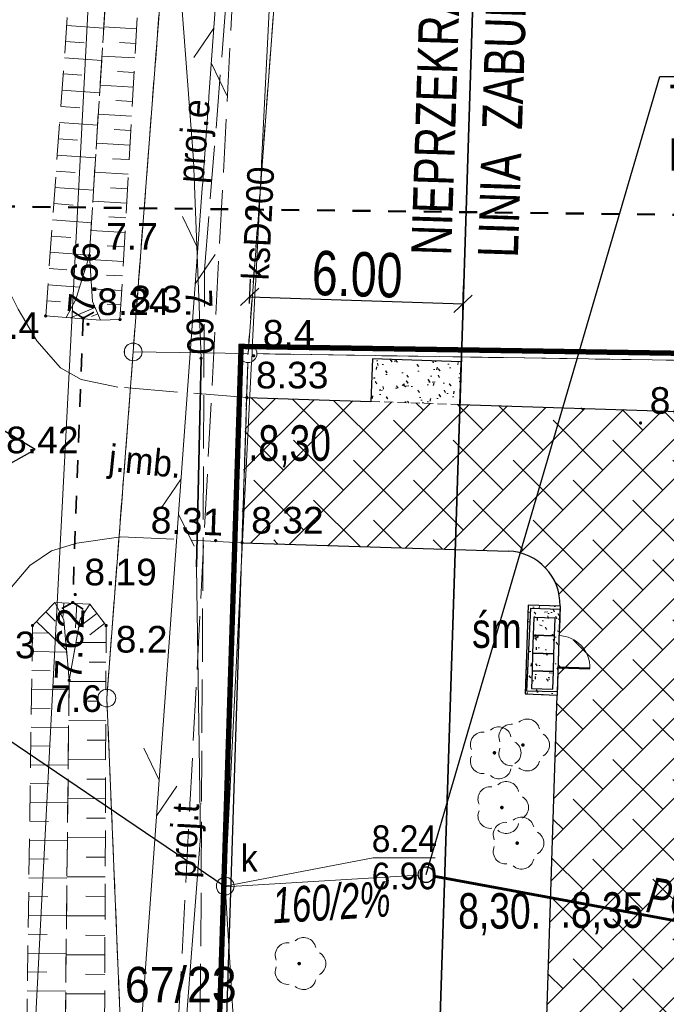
# Model space of a CAD drawing. Extents: x 5477991 to 5478238, y 5952118 to 5952269.
# Tile 7 of 10: x 5478130 to 5478148, y 5952208 to 5952235. Entities that reach past the tile are written whole.
import ezdxf
from ezdxf.enums import TextEntityAlignment as Align

# ---------------------------------------------------------------- set-up
doc = ezdxf.new("R2010")
doc.units = 0
doc.header["$LTSCALE"] = 0.5
doc.header["$PDMODE"] = 33
doc.header["$PDSIZE"] = 0.3
for name, pattern in [('1 1', [2, 1, -1]), ('2 1', [3, 2, -1]), ('3 1', [4, 3, -1]), ('EGKK', [4, 3, -1]), ('EGUG', [2, 1, -1]), ('HIDDEN', [0.375, 0.25, -0.125])]:
    doc.linetypes.add(name, pattern=pattern)
doc.layers.get('0').update_dxf_attribs({"color": 251})
doc.layers.get('Defpoints').update_dxf_attribs({"color": 251})
for name, color, linetype, lineweight in [('--- 02 KS', 32, 'Continuous', 60), ('--- 02 KS OPIS', 14, 'Continuous', 25), ('--- 02 KS OZNACZENIA', 34, 'Continuous', 25), ('--- 02 KS STUDNIA', 14, 'Continuous', 30), ('---02 KS-PRZYŁĄCZE', 24, 'Continuous', 0), ('--budynek', 7, 'Continuous', 20), ('--linia  zabudowy', 251, 'Continuous', 35), ('--naw.utw.proj', 251, 'Continuous', 0), ('--zagos.terenu', 7, 'Continuous', 30), ('EGDE', 7, 'Continuous', 20), ('EGDE_O', 7, 'Continuous', 20), ('EGKK', 251, 'Continuous', 20), ('EGPG', 251, 'Continuous', 20), ('EGPG_O', 251, 'Continuous', 20), ('EGUG', 251, 'Continuous', 20), ('OTK', 251, 'Continuous', 20), ('OTK_O', 251, 'Continuous', 20), ('OTR', 251, 'Continuous', 20), ('OTRN', 251, 'Continuous', 20), ('OTRN_O', 251, 'Continuous', 18), ('OTRS', 251, 'Continuous', 20), ('OTRS_O', 251, 'Continuous', 18), ('OTZ', 7, 'Continuous', 20), ('SUE', 251, 'Continuous', 20), ('SUE_O', 251, 'Continuous', 20), ('SUK', 251, 'Continuous', 20), ('SUK_O', 251, 'Continuous', 20), ('SUL', 251, 'Continuous', 20), ('SUPS', 251, 'Continuous', 20), ('SUPS_O', 251, 'Continuous', 0), ('SUT', 251, 'Continuous', 20), ('SUT_O', 251, 'Continuous', 20)]:
    doc.layers.add(name, color=color, linetype=linetype, lineweight=lineweight)
for name, color, linetype in [('--granica', 2, 'Continuous'), ('--rzędne terenu', 7, 'Continuous'), ('--utw.ażur', 251, 'Continuous'), ('Strzałka', 251, 'Continuous')]:
    doc.layers.add(name, color=color, linetype=linetype)
doc.styles.add('1-500', font='arial.ttf', dxfattribs={"width": 0.75, "height": 1.25})
doc.styles.add('BDOT', font='Arial.ttf', dxfattribs={"width": 0.9})
doc.styles.add('EGBP', font='arial.ttf')
doc.styles.add('EGiB', font='Arial.ttf', dxfattribs={"width": 0.9})
doc.styles.add('GENERATED_STYLE_5', font='ariali.ttf')
doc.styles.add('GESUT', font='Arial.ttf', dxfattribs={"width": 0.9})
doc.styles.add('PZ', font='romand.shx', dxfattribs={"width": 0.7})
doc.styles.add('STYL-1', font='arial.ttf', dxfattribs={"width": 0.75})
doc.linetypes.add('LINIA ZAB2', pattern='A,0.4,[135,RODZLIN.shx,S=0.015,R=0,X=-0.1,Y=0],0.4', length=0.8)
doc.linetypes.add('OGRODZENIE1', pattern='A,0.4,-0.06,[143,RODZLIN.shx,S=0.012,R=0,X=0,Y=0],-0.06,0.4', length=0.92)
doc.linetypes.add('SUTP', pattern='A,7.5,[50,msgB.shx,S=1,R=0,X=0,Y=0],15,[50,msgB.shx,S=1,R=180,X=0,Y=0],7.5', length=30)
doc.dimstyles.new('1-500', dxfattribs={"dimtxt": 1.25, "dimasz": 0.5, "dimexe": 0.5, "dimexo": 1, "dimgap": 0.09, "dimtad": 1, "dimzin": 0, "dimdsep": 46, "dimtxsty": '1-500', "dimblk": 'OBLIQUE', "dimcen": 0.09, "dimclrt": 256, "dimadec": 0, "dimazin": 0, "dimtfac": 1, "dimtdec": 4, "dimtix": 1, "dimtofl": 0, "dimtmove": 2, "dimatfit": 3, "dimldrblk": 'OBLIQUE', "dimfxl": 0.5, "dimfxlon": 1, "dimtvp": 0.9, "dimtolj": 1, "dimtzin": 0, "dimarcsym": 0})
doc.dimstyles.new('PZ', dxfattribs={"dimscale": 0.5, "dimtxt": 2.2, "dimasz": 0, "dimexe": 0, "dimexo": 0, "dimgap": 0.5, "dimtad": 1, "dimdec": 1, "dimlfac": 0.1, "dimzin": 0, "dimdsep": 46, "dimtxsty": 'PZ', "dimcen": 0.09, "dimse1": 1, "dimse2": 1, "dimsd1": 1, "dimsd2": 1, "dimclrd": 8, "dimclre": 8, "dimclrt": 256, "dimadec": 0, "dimazin": 0, "dimtfac": 1, "dimtdec": 1, "dimtofl": 0, "dimtmove": 1, "dimatfit": 3, "dimfxl": 1, "dimtolj": 1, "dimtzin": 0, "dimarcsym": 0})

# ---------------------------------------------------------------- blocks, each defined once
blk = doc.blocks.new('OTZL')
at = {"layer": 'OTZ', "color": 0, "lineweight": 18, "const_width": 0.1}
blk.add_lwpolyline([(-0.05, 0, 1), (0.05, 0, 1)], format="xyb", close=True, dxfattribs=at)
at = {"layer": 'OTZ', "color": 0, "lineweight": 18}
for centre, start, end in [((-0.647, 0.47), 84, 204), ((0.247, 0.761), 12, 132), ((0.8, 0), 300, 60), ((-0.647, -0.47), 156, 276), ((0.247, -0.761), 228, 348)]:
    blk.add_arc(centre, 0.7, start, end, dxfattribs=at)
blk = doc.blocks.new('OTRN')
at = {"layer": 'OTRN', "color": 0, "const_width": 0.09}
blk.add_lwpolyline([(-0.045, 0, 1), (0.045, 0, 1)], format="xyb", close=True, dxfattribs=at)
at = {"layer": 'OTRN_O', "color": 0, "style": 'BDOT'}
blk.add_attdef('RZEDNA', (0.514, 0.515), '', height=1.5, dxfattribs=at)
blk = doc.blocks.new('OTRS')
at = {"layer": 'OTRS', "color": 0, "lineweight": -3, "const_width": 0.09}
blk.add_lwpolyline([(-0.045, 0, 1), (0.045, 0, 1)], format="xyb", close=True, dxfattribs=at)
at = {"layer": 'OTRS_O', "color": 0, "style": 'BDOT'}
blk.add_attdef('RZEDNA', (0.514, 0.515), '', height=1.5, dxfattribs=at)
blk = doc.blocks.new('SUKS')
at = {"layer": 'SUK', "color": 0, "lineweight": 18}
blk.add_circle((0, 0), 0.5, dxfattribs=at)
blk = doc.blocks.new('SUPS_A')
at = {"layer": 'SUPS', "color": 0, "const_width": 0.09, "flags": 128}
blk.add_lwpolyline([(-0.045, 0, 1), (0.045, 0, 1)], format="xyb", close=True, dxfattribs=at)
at = {"layer": 'SUPS_O', "color": 0, "style": 'GESUT', "width": 0.9}
blk.add_attdef('RZG', text='', height=1.5, dxfattribs=at).set_placement((3.31, -1.44), align=Align.CENTER)
blk.add_attdef('RZD', text='', height=1.5, dxfattribs=at).set_placement((3.31, -2.04), align=Align.TOP_CENTER)
blk = doc.blocks.new('SUPS_B')
at = {"layer": 'SUPS', "color": 0, "const_width": 0.09, "flags": 128}
blk.add_lwpolyline([(-0.045, 0, 1), (0.045, 0, 1)], format="xyb", close=True, dxfattribs=at)
at = {"layer": 'SUPS_O', "color": 0, "style": 'GESUT', "width": 0.9}
blk.add_attdef('RZEDNA', (1.597, -0.736), '', height=1.5, dxfattribs=at)
blk = doc.blocks.new('EGPG_a')
at = {"layer": 'EGPG_O', "color": 0, "style": 'EGBP'}
blk.add_attdef('NRP', (0.976, 0.519), '', height=1.5, dxfattribs=at)
at = {"color": 0}
blk.add_wipeout([(0.48, 0), (0.457, 0.148), (0.388, 0.282), (0.282, 0.388), (0.148, 0.457), (0, 0.48), (-0.148, 0.457), (-0.282, 0.388), (-0.388, 0.282), (-0.457, 0.148), (-0.48, 0), (-0.457, -0.148), (-0.388, -0.282), (-0.282, -0.388), (-0.148, -0.457), (0, -0.48), (0.148, -0.457), (0.282, -0.388), (0.388, -0.282), (0.457, -0.148)], dxfattribs=at).dxf.layer = 'EGPG'
at = {"layer": 'EGPG', "color": 0, "lineweight": 18}
blk.add_circle((0, 0, 1), 0.5, dxfattribs=at)
blk = doc.blocks.new('OTKZ')
at = {"layer": 'OTK', "color": 0, "linetype": 'Continuous', "lineweight": 35}
for q in [(-0.6, -0.36), (0.6, -0.36)]:
    blk.add_line((0, 0), q, dxfattribs=at)
blk = doc.blocks.new('SUTP')
at = {"layer": 'SUT', "color": 0, "lineweight": 18}
for p, q in [((-1, 0.268), (0, 2)), ((1, -1.732), (0, 0))]:
    blk.add_line(p, q, dxfattribs=at)
blk = doc.blocks.new('_Oblique')
at = {"color": 0, "linetype": 'ByBlock', "lineweight": -2}
blk.add_line((-0.5, -0.5), (0.5, 0.5), dxfattribs=at)
blk = doc.blocks.new('*D288')
at = {"layer": '--linia  zabudowy', "color": 0, "linetype": 'Continuous', "lineweight": -2, "ltscale": 10}
for p, q in [((5478136.005, 5952227.331), (5478136.027, 5952228.017)), ((5478142.002, 5952227.138), (5478142.024, 5952227.824)), ((5478136.011, 5952227.517), (5478142.008, 5952227.324))]:
    blk.add_line(p, q, dxfattribs=at)
at = {"layer": 'Defpoints', "color": 0}
for p in [(5478142.008, 5952227.324), (5478135.973, 5952226.331), (5478141.97, 5952226.139)]:
    blk.add_point(p, dxfattribs=at)
at = {"layer": '--linia  zabudowy', "color": 0, "lineweight": -2, "xscale": 0.5, "yscale": 0.5, "zscale": 0.5}
for p, rotation in [((5478136.011, 5952227.517), 178.160296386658), ((5478142.008, 5952227.324), 358.160296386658)]:
    blk.add_blockref('_Oblique', p, dxfattribs=dict(at, rotation=rotation))
at = {"layer": '--linia  zabudowy', "lineweight": 0, "insert": (5478139.033, 5952228.148), "char_height": 1.25, "attachment_point": 5, "rotation": 358.1603, "style": '1-500'}
blk.add_mtext('\\A1;6.00', dxfattribs=at)
blk = doc.blocks.new('furtka')
at = {"linetype": 'Continuous', "lineweight": 50, "flags": 128}
blk.add_lwpolyline([(0, 0), (0, 1.005)], dxfattribs=at)
at = {"linetype": 'Continuous'}
blk.add_arc((0, 0), 1.005, 0, 90, dxfattribs=at)

msp = doc.modelspace()

# ---------------------------------------------------------------- hatches: boundary and pattern name
at = {"layer": '--naw.utw.proj', "linetype": 'HIDDEN'}
h = msp.add_hatch(dxfattribs=at)
h.set_pattern_fill('02-Tynk zaprawa', color=256, scale=0.75)
h.set_pattern_definition([(10, (2711028.111, 2969837.9876), (-0.0214054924, 2.2809355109), [0, -0.75]), (12, (2711028.336, 2969837.6126), (-0.2477180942, 2.2476122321), [0, -0.75]), (-3, (2711027.811, 2969837.4626), (0.4922419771, 2.2272904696), [0, -1.125]), (-82, (2711027.886, 2969837.575), (3.1169359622, -0.6222621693), [0, -0.375]), (23, (2711027.811, 2969837.5), (0.5016122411, 2.657232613), [0, -0.6]), (58, (2711027.661, 2969837.3126), (2.8222854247, -0.4369839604), [0, -0.45]), (79, (2711027.661, 2969837.7626), (-2.771084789, 1.0734705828), [0, -0.675]), (40, (2711028.111, 2969837.9876), (-2.12318687, 3.1137120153), [0, -0.75]), (92, (2711028.336, 2969837.6126), (-3.0060248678, 0.120164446), [0, -0.75]), (-43, (2711027.811, 2969837.4626), (3.8547490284, 3.5838575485), [0, -1.125]), (-12, (2711027.886, 2969837.575), (1.4948562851, 1.9825248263), [0, -0.375]), (63, (2711027.811, 2969837.5), (-1.2569534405, 2.3239391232), [0, -0.675]), (6, (2711027.66104, 2969837.31258), (1.161955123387, -0.292645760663), [0, -0.45]), (138, (2711027.661, 2969837.7626), (-2.8492060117, -2.3797636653), [0, -3.225]), (82, (2711028.111, 2969837.9876), (-2.1759132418, 0.684490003), [0.075, -0.75]), (-12, (2711028.336, 2969837.6126), (0.6878845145, 2.1540519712), [0.075, -0.75]), (37, (2711027.811, 2969837.4626), (-1.0545954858, 2.0226105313), [0.075, -1.125]), (-102, (2711027.886, 2969837.575), (2.7161355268, -1.6507900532), [0.075, -0.375]), (103, (2711027.811, 2969837.5), (-2.5297592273, 0.9554152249), [0.075, -0.6]), (-19, (2711027.661, 2969837.3126), (0.2090919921, -2.8482504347), [0.075, -0.45]), (9, (2711027.661, 2969837.7626), (0.0609655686, 2.9711164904), [0.075, -0.675]), (-92, (2711028.111, 2969837.9876), (3.73462829, -0.5056446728), [0.075, -0.75]), (-62, (2711028.336, 2969837.6126), (2.7544738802, 1.20975148), [0.075, -0.75]), (143, (2711027.811, 2969837.4626), (-3.459017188, -3.967155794), [0.075, -1.125]), (112, (2711027.886, 2969837.575), (-2.4795005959, 0.1306782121), [0.075, -0.375]), (-53, (2711027.811, 2969837.5), (2.6397547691, 0.1109944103), [0.075, -0.675]), (126, (2711027.66104, 2969837.31258), (-0.32753889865, 1.152605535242), [0.075, -0.45]), (38, (2711027.661, 2969837.7626), (-1.8488502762, 3.219161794), [0.075, -3.225]), (82, (2711028.1185, 2969837.9876), (-2.1759132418, 0.684490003), [0.075, -0.75]), (-12, (2711028.3435, 2969837.6126), (0.6878845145, 2.1540519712), [0.075, -0.75]), (37, (2711027.8185, 2969837.4626), (-1.0545954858, 2.0226105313), [0.075, -1.125]), (-102, (2711027.8935, 2969837.575), (2.7161355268, -1.6507900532), [0.075, -0.375]), (103, (2711027.8185, 2969837.5), (-2.5297592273, 0.9554152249), [0.075, -0.6]), (-19, (2711027.6535, 2969837.3126), (0.2090919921, -2.8482504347), [0.075, -0.45]), (9, (2711027.6535, 2969837.7626), (0.0609655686, 2.9711164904), [0.075, -0.675]), (-92, (2711028.1185, 2969837.9876), (3.73462829, -0.5056446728), [0.075, -0.75]), (-62, (2711028.3435, 2969837.6126), (2.7544738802, 1.20975148), [0.075, -0.75]), (143, (2711027.8185, 2969837.4626), (-3.459017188, -3.967155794), [0.075, -1.125]), (112, (2711027.8935, 2969837.575), (-2.4795005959, 0.1306782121), [0.075, -0.375]), (-53, (2711027.8185, 2969837.5), (2.6397547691, 0.1109944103), [0.075, -0.675]), (126, (2711027.65354, 2969837.31258), (-0.32753889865, 1.152605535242), [0.075, -0.45]), (38, (2711027.6535, 2969837.7626), (-1.8488502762, 3.219161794), [0.075, -3.225])])
h.paths.add_polyline_path([(5478139.418, 5952224.572), (5478139.457, 5952225.771), (5478141.956, 5952225.691), (5478141.917, 5952224.491)])
h = msp.add_hatch(dxfattribs=at)
h.set_pattern_fill('02-Tynk zaprawa', color=256, scale=0.75)
h.set_pattern_definition([(10, (2711033.6082, 2969837.811), (-0.0214054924, 2.2809355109), [0, -0.75]), (12, (2711033.8332, 2969837.436), (-0.2477180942, 2.2476122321), [0, -0.75]), (-3, (2711033.3082, 2969837.286), (0.4922419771, 2.2272904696), [0, -1.125]), (-82, (2711033.3832, 2969837.3985), (3.1169359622, -0.6222621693), [0, -0.375]), (23, (2711033.3082, 2969837.3235), (0.5016122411, 2.657232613), [0, -0.6]), (58, (2711033.1582, 2969837.136), (2.8222854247, -0.4369839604), [0, -0.45]), (79, (2711033.1582, 2969837.586), (-2.771084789, 1.0734705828), [0, -0.675]), (40, (2711033.6082, 2969837.811), (-2.12318687, 3.1137120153), [0, -0.75]), (92, (2711033.8332, 2969837.436), (-3.0060248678, 0.120164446), [0, -0.75]), (-43, (2711033.308, 2969837.286), (3.8547490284, 3.5838575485), [0, -1.125]), (-12, (2711033.3832, 2969837.3985), (1.4948562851, 1.9825248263), [0, -0.375]), (63, (2711033.3082, 2969837.3235), (-1.2569534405, 2.3239391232), [0, -0.675]), (6, (2711033.1582, 2969837.136), (1.161955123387, -0.292645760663), [0, -0.45]), (138, (2711033.1582, 2969837.586), (-2.8492060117, -2.3797636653), [0, -3.225]), (82, (2711033.6082, 2969837.811), (-2.1759132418, 0.684490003), [0.075, -0.75]), (-12, (2711033.8332, 2969837.436), (0.6878845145, 2.1540519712), [0.075, -0.75]), (37, (2711033.3082, 2969837.286), (-1.0545954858, 2.0226105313), [0.075, -1.125]), (-102, (2711033.3832, 2969837.3985), (2.7161355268, -1.6507900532), [0.075, -0.375]), (103, (2711033.3082, 2969837.3235), (-2.5297592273, 0.9554152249), [0.075, -0.6]), (-19, (2711033.1582, 2969837.136), (0.2090919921, -2.8482504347), [0.075, -0.45]), (9, (2711033.1582, 2969837.586), (0.0609655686, 2.9711164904), [0.075, -0.675]), (-92, (2711033.6082, 2969837.811), (3.73462829, -0.5056446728), [0.075, -0.75]), (-62, (2711033.8332, 2969837.436), (2.7544738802, 1.20975148), [0.075, -0.75]), (143, (2711033.308, 2969837.286), (-3.459017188, -3.967155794), [0.075, -1.125]), (112, (2711033.3832, 2969837.3985), (-2.4795005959, 0.1306782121), [0.075, -0.375]), (-53, (2711033.3082, 2969837.3235), (2.6397547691, 0.1109944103), [0.075, -0.675]), (126, (2711033.1582, 2969837.136), (-0.32753889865, 1.152605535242), [0.075, -0.45]), (38, (2711033.1582, 2969837.586), (-1.8488502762, 3.219161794), [0.075, -3.225]), (82, (2711033.6157, 2969837.811), (-2.1759132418, 0.684490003), [0.075, -0.75]), (-12, (2711033.8407, 2969837.436), (0.6878845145, 2.1540519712), [0.075, -0.75]), (37, (2711033.3157, 2969837.286), (-1.0545954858, 2.0226105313), [0.075, -1.125]), (-102, (2711033.3907, 2969837.3985), (2.7161355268, -1.6507900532), [0.075, -0.375]), (103, (2711033.3157, 2969837.3235), (-2.5297592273, 0.9554152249), [0.075, -0.6]), (-19, (2711033.1507, 2969837.136), (0.2090919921, -2.8482504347), [0.075, -0.45]), (9, (2711033.1507, 2969837.586), (0.0609655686, 2.9711164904), [0.075, -0.675]), (-92, (2711033.6157, 2969837.811), (3.73462829, -0.5056446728), [0.075, -0.75]), (-62, (2711033.8407, 2969837.436), (2.7544738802, 1.20975148), [0.075, -0.75]), (143, (2711033.3157, 2969837.286), (-3.459017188, -3.967155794), [0.075, -1.125]), (112, (2711033.3907, 2969837.3985), (-2.4795005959, 0.1306782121), [0.075, -0.375]), (-53, (2711033.3157, 2969837.3235), (2.6397547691, 0.1109944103), [0.075, -0.675]), (126, (2711033.1507, 2969837.136), (-0.32753889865, 1.152605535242), [0.075, -0.45]), (38, (2711033.1507, 2969837.586), (-1.8488502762, 3.219161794), [0.075, -3.225])])
h.paths.add_polyline_path([(5478143.837, 5952218.844), (5478144.736, 5952218.815), (5478144.656, 5952216.316), (5478143.757, 5952216.345)])
at = {"layer": '--utw.ażur'}
h = msp.add_hatch(dxfattribs=at)
h.set_pattern_fill('ANSI38', color=256, scale=0.25, style=0)
h.paths.add_polyline_path([(5478144.246, 5952203.557, -0.284874), (5478146.06, 5952201.747), (5478149.687, 5952201.63), (5478150.3, 5952220.716), (5478156.301, 5952220.533), (5478156.414, 5952224.036), (5478141.917, 5952224.491), (5478139.418, 5952224.572), (5478135.906, 5952224.684), (5478135.77, 5952220.602), (5478143.285, 5952220.362, -0.405573), (5478144.737, 5952218.863), (5478144.656, 5952216.316)])

# ---------------------------------------------------------------- linework, layer by layer
at = {"layer": '--- 02 KS', "color": 32}
msp.add_line((5478141.187, 5952211.222), (5478156.207, 5952208.448), dxfattribs=at)
at = {"layer": '--- 02 KS STUDNIA'}
msp.add_circle((5478140.969, 5952211.262), 0.221, dxfattribs=at)
at = {"layer": '--linia  zabudowy', "linetype": 'LINIA ZAB2', "ltscale": 10}
msp.add_lwpolyline([(5478142.281, 5952235.821), (5478142.121, 5952230.823), (5478141.96, 5952225.826), (5478141.057, 5952197.707)], dxfattribs=at)
at = {"layer": '--zagos.terenu', "linetype": 'Continuous'}
for p, q in [((5478135.928, 5952224.684), (5478139.418, 5952224.572)), ((5478141.917, 5952224.491), (5478156.41, 5952224.026)), ((5478135.792, 5952220.602), (5478143.285, 5952220.362)), ((5478144.246, 5952203.556), (5478144.656, 5952216.316))]:
    msp.add_line(p, q, dxfattribs=at)
at = {"layer": '--zagos.terenu', "linetype": 'HIDDEN', "lineweight": 20, "ltscale": 2}
msp.add_line((5478139.418, 5952224.572), (5478141.917, 5952224.491), dxfattribs=at)
at = {"layer": '--zagos.terenu', "linetype": 'HIDDEN', "lineweight": 25, "ltscale": 5}
msp.add_line((5478144.736, 5952218.815), (5478144.656, 5952216.316), dxfattribs=at)
at = {"layer": '--zagos.terenu', "linetype": 'Continuous'}
for points in [[(5478141.917, 5952224.491), (5478141.956, 5952225.691), (5478139.457, 5952225.771), (5478139.418, 5952224.572)], [(5478144.736, 5952218.815), (5478143.837, 5952218.844), (5478143.757, 5952216.345), (5478144.656, 5952216.316)]]:
    msp.add_lwpolyline(points, dxfattribs=at)
at = {"layer": '--zagos.terenu', "linetype": 'Continuous', "flags": 128}
msp.add_lwpolyline([(5478129.973, 5952223.228), (5478127.415, 5952224.748), (5478127.378, 5952221.772)], close=True, dxfattribs=at)
at = {"layer": '--zagos.terenu', "linetype": 'Continuous', "lineweight": 25, "ltscale": 5, "flags": 128}
for points in [[(5478143.981, 5952217.996), (5478144.581, 5952217.977), (5478144.597, 5952218.477), (5478143.997, 5952218.496)], [(5478143.965, 5952217.496), (5478144.565, 5952217.477), (5478144.581, 5952217.977), (5478143.981, 5952217.996)], [(5478143.949, 5952216.997), (5478144.549, 5952216.977), (5478144.565, 5952217.477), (5478143.965, 5952217.496)], [(5478143.933, 5952216.497), (5478144.533, 5952216.478), (5478144.549, 5952216.977), (5478143.949, 5952216.997)]]:
    msp.add_lwpolyline(points, close=True, dxfattribs=at)
at = {"layer": '--zagos.terenu', "linetype": 'Continuous'}
msp.add_arc((5478143.237, 5952218.863), 1.5, 358.1603, 88.1603, dxfattribs=at)
at = {"color": 104}
msp.add_line((5478143.829, 5952218.588), (5478143.764, 5952216.589), dxfattribs=at)
at = {"color": 0, "linetype": 'OGRODZENIE1', "lineweight": 30, "ltscale": 3}
msp.add_lwpolyline([(5478143.91, 5952218.758), (5478144.734, 5952218.731), (5478144.659, 5952216.401), (5478143.8, 5952216.425)], close=True, dxfattribs=at)
at = {"layer": 'OTK', "linetype": '3 1', "lineweight": 18}
msp.add_lwpolyline([(5478128.68, 5952218.43), (5478129.31, 5952219.35), (5478129.82, 5952219.96), (5478130.43, 5952220.37), (5478131.15, 5952220.59), (5478132.38, 5952220.77), (5478135.792, 5952220.602), (5478135.928, 5952224.684), (5478133.98, 5952224.84), (5478132.3, 5952224.98), (5478131.27, 5952225.19), (5478130.69, 5952225.52), (5478130.02, 5952226.28), (5478129.5, 5952227.17), (5478129.06, 5952228.05), (5478128.95, 5952224.6), (5478128.8, 5952220.95)], close=True, dxfattribs=at)
at = {"layer": 'OTK', "linetype": '1 1', "lineweight": 35, "flags": 128}
msp.add_lwpolyline([(5478131.32, 5952226.92), (5478131.03, 5952218.92)], dxfattribs=at)
at = {"layer": 'OTR'}
for p, q in [((5478130.861, 5952235.157), (5478131.902, 5952235.082)), ((5478132.828, 5952235.058), (5478131.904, 5952235.111)), ((5478130.828, 5952234.701), (5478131.351, 5952234.663)), ((5478132.805, 5952234.649), (5478132.342, 5952234.676)), ((5478130.795, 5952234.245), (5478131.845, 5952234.169)), ((5478132.782, 5952234.24), (5478131.853, 5952234.293)), ((5478130.762, 5952233.789), (5478131.289, 5952233.751)), ((5478132.758, 5952233.831), (5478132.293, 5952233.858)), ((5478132.735, 5952233.422), (5478131.801, 5952233.476)), ((5478130.729, 5952233.333), (5478131.788, 5952233.256)), ((5478132.711, 5952233.013), (5478132.244, 5952233.04)), ((5478130.696, 5952232.877), (5478131.228, 5952232.838)), ((5478132.688, 5952232.605), (5478131.75, 5952232.658)), ((5478130.663, 5952232.421), (5478131.73, 5952232.344)), ((5478132.665, 5952232.196), (5478132.194, 5952232.223)), ((5478130.63, 5952231.965), (5478131.166, 5952231.926)), ((5478132.641, 5952231.787), (5478131.699, 5952231.841)), ((5478130.597, 5952231.508), (5478131.673, 5952231.431)), ((5478132.618, 5952231.378), (5478132.145, 5952231.405)), ((5478130.564, 5952231.052), (5478131.104, 5952231.013)), ((5478132.594, 5952230.969), (5478131.647, 5952231.023)), ((5478130.531, 5952230.596), (5478131.616, 5952230.518)), ((5478132.571, 5952230.56), (5478132.096, 5952230.587)), ((5478132.547, 5952230.151), (5478131.596, 5952230.206)), ((5478130.498, 5952230.14), (5478131.043, 5952230.101)), ((5478130.465, 5952229.684), (5478131.558, 5952229.605)), ((5478132.524, 5952229.742), (5478132.047, 5952229.77)), ((5478132.501, 5952229.333), (5478131.545, 5952229.388)), ((5478130.432, 5952229.228), (5478130.981, 5952229.188)), ((5478130.4, 5952228.772), (5478131.501, 5952228.692)), ((5478132.477, 5952228.924), (5478131.998, 5952228.952)), ((5478132.454, 5952228.516), (5478131.508, 5952228.57)), ((5478130.367, 5952228.316), (5478130.866, 5952228.28)), ((5478132.43, 5952228.107), (5478131.983, 5952228.132)), ((5478130.334, 5952227.86), (5478131.229, 5952227.795)), ((5478132.407, 5952227.698), (5478131.565, 5952227.746)), ((5478130.301, 5952227.404), (5478130.685, 5952227.376)), ((5478131.661, 5952227.219), (5478130.965, 5952226.93)), ((5478132.383, 5952227.289), (5478131.999, 5952227.311)), ((5478131.735, 5952227.04), (5478131.561, 5952226.967)), ((5478130.777, 5952218.907), (5478130.755, 5952218.478)), ((5478131.144, 5952218.889), (5478131.109, 5952218.21)), ((5478130.273, 5952218.655), (5478130.539, 5952218.396)), ((5478131.708, 5952218.611), (5478131.199, 5952218.221)), ((5478130.016, 5952218.389), (5478130.855, 5952217.576)), ((5478131.928, 5952218.325), (5478131.516, 5952218.009)), ((5478129.897, 5952218.067), (5478130.355, 5952218.06)), ((5478131.968, 5952217.79), (5478131.122, 5952217.793)), ((5478129.889, 5952217.537), (5478130.86, 5952217.523)), ((5478131.966, 5952217.241), (5478131.494, 5952217.243)), ((5478129.882, 5952217.007), (5478130.394, 5952216.999)), ((5478131.964, 5952216.692), (5478130.93, 5952216.696)), ((5478129.874, 5952216.477), (5478130.927, 5952216.461)), ((5478131.962, 5952216.143), (5478131.443, 5952216.145)), ((5478129.867, 5952215.947), (5478130.394, 5952215.939)), ((5478131.96, 5952215.594), (5478130.918, 5952215.598)), ((5478129.859, 5952215.416), (5478130.915, 5952215.401)), ((5478131.958, 5952215.045), (5478131.435, 5952215.047)), ((5478129.851, 5952214.886), (5478130.38, 5952214.879)), ((5478129.844, 5952214.356), (5478130.904, 5952214.341)), ((5478131.956, 5952214.496), (5478130.905, 5952214.5)), ((5478129.836, 5952213.826), (5478130.367, 5952213.819)), ((5478131.954, 5952213.947), (5478131.427, 5952213.949)), ((5478129.828, 5952213.296), (5478130.892, 5952213.281)), ((5478131.952, 5952213.398), (5478130.893, 5952213.401)), ((5478129.821, 5952212.766), (5478130.354, 5952212.758)), ((5478131.95, 5952212.849), (5478131.419, 5952212.85)), ((5478129.813, 5952212.236), (5478130.88, 5952212.221)), ((5478131.948, 5952212.299), (5478130.881, 5952212.303)), ((5478129.806, 5952211.706), (5478130.34, 5952211.698)), ((5478131.946, 5952211.75), (5478131.41, 5952211.752)), ((5478129.798, 5952211.176), (5478130.869, 5952211.16)), ((5478131.944, 5952211.201), (5478130.869, 5952211.205)), ((5478129.79, 5952210.646), (5478130.327, 5952210.638)), ((5478131.942, 5952210.652), (5478131.402, 5952210.654)), ((5478129.783, 5952210.116), (5478130.857, 5952210.1)), ((5478131.94, 5952210.103), (5478130.857, 5952210.107)), ((5478129.775, 5952209.586), (5478130.313, 5952209.578)), ((5478131.937, 5952209.554), (5478131.394, 5952209.556)), ((5478129.768, 5952209.056), (5478130.845, 5952209.04)), ((5478131.935, 5952209.005), (5478130.845, 5952209.009)), ((5478129.76, 5952208.525), (5478130.3, 5952208.518)), ((5478131.933, 5952208.456), (5478131.386, 5952208.458)), ((5478129.752, 5952207.995), (5478130.834, 5952207.98)), ((5478131.931, 5952207.907), (5478130.833, 5952207.911))]:
    msp.add_line(p, q, dxfattribs=at)
at = {"layer": 'OTR', "linetype": '2 1', "lineweight": 18}
for points in [[(5478130.85, 5952226.94), (5478131.12, 5952227.44), (5478131.5, 5952228.68), (5478132.62, 5952246.5), (5478132.37, 5952248.3), (5478132.17, 5952248.85), (5478131.85, 5952248.84), (5478130.27, 5952226.98)], [(5478133.15, 5952248.78), (5478132.85, 5952248.28), (5478132.62, 5952246.5), (5478131.5, 5952228.68), (5478131.59, 5952227.39), (5478131.81, 5952226.86), (5478132.36, 5952226.88), (5478133.61, 5952248.7)], [(5478130.85, 5952226.94), (5478131.81, 5952226.86), (5478131.59, 5952227.39), (5478131.5, 5952228.68), (5478131.12, 5952227.44)], [(5478130.53, 5952218.92), (5478130.78, 5952218.43), (5478130.93, 5952216.73), (5478131.24, 5952218.45), (5478131.51, 5952218.87)]]:
    msp.add_lwpolyline(points, close=True, dxfattribs=at)
for points in [[(5478131.389, 5952170.103), (5478131.02, 5952177.9), (5478130.74, 5952199.46), (5478130.93, 5952216.73), (5478130.78, 5952218.43), (5478130.53, 5952218.92), (5478129.9, 5952218.27), (5478129.63, 5952199.49), (5478129.66, 5952187.82), (5478130.01, 5952177.81), (5478130.345, 5952170.112)], [(5478132.241, 5952170.434), (5478131.84, 5952177.88), (5478131.9, 5952199.5), (5478131.97, 5952218.27), (5478131.51, 5952218.87), (5478131.24, 5952218.45), (5478130.93, 5952216.73), (5478130.74, 5952199.46), (5478131.02, 5952177.9), (5478131.359, 5952170.742)]]:
    msp.add_lwpolyline(points, dxfattribs=at)
at = {"layer": 'SUL', "lineweight": 35}
msp.add_lwpolyline([(5478134.64, 5952225.79), (5478134.51, 5952219.92)], dxfattribs=at)

# ---------------------------------------------------------------- block references
at = {"layer": '--budynek', "linetype": 'Continuous', "xscale": -0.9000000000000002, "yscale": 0.9000000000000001, "rotation": 268.1767586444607}
msp.add_blockref('furtka', (5478144.669, 5952217.087), dxfattribs=at)
at = {"layer": 'OTK', "xscale": 0.5, "yscale": 0.5, "zscale": 0.5}
for p, rotation in [((5478131.32, 5952226.92), 177.9239370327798), ((5478131.03, 5952218.92), 357.9239370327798)]:
    msp.add_blockref('OTKZ', p, dxfattribs=dict(at, rotation=rotation))
at = {"layer": 'OTRN'}
ref = msp.add_blockref('OTRN', (5478131.5, 5952228.68), dxfattribs=dict(at, xscale=0.5, yscale=0.5, zscale=0.5, rotation=360))
ref.add_attrib('RZEDNA', '7.7', (5478131.967, 5952228.844, 7.7), dxfattribs={"layer": 'OTRN_O', "color": 0, "height": 0.75, "style": 'BDOT'})
ref = msp.add_blockref('OTRN', (5478132.36, 5952226.88), dxfattribs=dict(at, xscale=0.5, yscale=0.5, zscale=0.5, rotation=360))
ref.add_attrib('RZEDNA', '8.3', (5478132.65, 5952227.08, 8.3), dxfattribs={"layer": 'OTRN_O', "color": 0, "height": 0.75, "style": 'BDOT'})
ref = msp.add_blockref('OTRN', (5478130.27, 5952226.98), dxfattribs=dict(at, xscale=0.5, yscale=0.5, zscale=0.5, rotation=360))
ref.add_attrib('RZEDNA', '8.4', (5478128.636, 5952226.333, 8.4), dxfattribs={"layer": 'OTRN_O', "color": 0, "height": 0.75, "style": 'BDOT'})
at = {"layer": 'OTRN', "xscale": 0.5, "yscale": 0.5, "zscale": 0.5}
msp.add_blockref('OTRN', (5478147, 5952223.97, 8.361), dxfattribs=at).add_auto_attribs({'RZEDNA': '8.4'})
at = {"layer": 'OTRN'}
ref = msp.add_blockref('OTRN', (5478129.9, 5952218.27), dxfattribs=dict(at, xscale=0.5, yscale=0.5, zscale=0.5, rotation=360))
ref.add_attrib('RZEDNA', '8.3', (5478128.53, 5952217.35, 8.3), dxfattribs={"layer": 'OTRN_O', "color": 0, "height": 0.75, "style": 'BDOT'})
ref = msp.add_blockref('OTRN', (5478131.97, 5952218.27), dxfattribs=dict(at, xscale=0.5, yscale=0.5, zscale=0.5, rotation=360))
ref.add_attrib('RZEDNA', '8.2', (5478132.24, 5952217.51, 8.2), dxfattribs={"layer": 'OTRN_O', "color": 0, "height": 0.75, "style": 'BDOT'})
ref = msp.add_blockref('OTRN', (5478130.93, 5952216.73), dxfattribs=dict(at, xscale=0.5, yscale=0.5, zscale=0.5, rotation=360))
ref.add_attrib('RZEDNA', '7.6', (5478130.4, 5952215.84, 7.6), dxfattribs={"layer": 'OTRN_O', "color": 0, "height": 0.75, "style": 'BDOT'})
at = {"layer": 'OTRS'}
ref = msp.add_blockref('OTRS', (5478131.32, 5952226.92, 7.661), dxfattribs=dict(at, xscale=0.5, yscale=0.5, zscale=0.5))
ref.add_attrib('RZEDNA', '7.66', (5478131.631, 5952227.004, 7.661), dxfattribs={"layer": 'OTRS_O', "color": 0, "height": 0.75, "rotation": 445.0377, "style": 'BDOT'})
at = {"layer": 'OTRS', "xscale": 0.5, "yscale": 0.5, "zscale": 0.5}
for p, values in [((5478135.928, 5952224.684, 8.33), {'RZEDNA': '8.33'}), ((5478128.9, 5952222.86, 8.421), {'RZEDNA': '8.42'}), ((5478135.792, 5952220.602, 8.49), {'RZEDNA': '8.32'}), ((5478131.102, 5952219.143, 8.185), {'RZEDNA': '8.19'})]:
    msp.add_blockref('OTRS', p, dxfattribs=at).add_auto_attribs(values)
at = {"layer": 'OTRS'}
ref = msp.add_blockref('OTRS', (5478135.05, 5952220.66), dxfattribs=dict(at, xscale=0.5, yscale=0.5, zscale=0.5, rotation=360))
ref.add_attrib('RZEDNA', '8.31', (5478133.215, 5952220.87, 8.31), dxfattribs={"layer": 'OTRS_O', "color": 0, "height": 0.75, "rotation": 358.0385, "style": 'BDOT'})
ref = msp.add_blockref('OTRS', (5478131.03, 5952218.92, 7.621), dxfattribs=dict(at, xscale=0.5, yscale=0.5, zscale=0.5))
ref.add_attrib('RZEDNA', '7.62', (5478131.272, 5952216.716, 7.621), dxfattribs={"layer": 'OTRS_O', "color": 0, "height": 0.75, "rotation": 447.4647, "style": 'BDOT'})
at = {"layer": 'OTZ', "lineweight": 18, "xscale": 0.5, "yscale": 0.5, "zscale": 0.5}
for p in [(5478143.69, 5952214.91, 8.428), (5478142.89, 5952214.69, 8.209), (5478143.1, 5952213.15, 8.202), (5478143.53, 5952212.15, 8.285)]:
    msp.add_blockref('OTZL', p, dxfattribs=at)
at = {"layer": 'OTZ', "xscale": 0.5, "yscale": 0.5, "zscale": 0.5, "rotation": 360}
msp.add_blockref('OTZL', (5478137.4, 5952208.76), dxfattribs=at)
at = {"layer": 'SUK', "xscale": 0.5, "yscale": 0.5, "zscale": 0.5, "rotation": 360}
msp.add_blockref('SUKS', (5478135.32, 5952210.94), dxfattribs=at)
at = {"layer": 'SUPS'}
ref = msp.add_blockref('SUPS_B', (5478134.64, 5952225.79), dxfattribs=dict(at, xscale=0.5, yscale=0.5, zscale=0.5, rotation=360))
ref.add_attrib('RZEDNA', '7.60', dxfattribs={"layer": 'SUPS_O', "color": 0, "height": 0.75, "rotation": 272.155, "style": 'GESUT', "width": 0.9}).set_placement((5478134.57, 5952227.73, 7.6), align=Align.MIDDLE_LEFT)
at = {"layer": 'SUT', "linetype": 'SUTP', "lineweight": 18, "xscale": 0.5, "yscale": 0.5, "zscale": 0.5}
for p, rotation in [((5478134.551, 5952228.881), 175.846478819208), ((5478134.008, 5952221.401), 355.846478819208)]:
    msp.add_blockref('SUTP', p, dxfattribs=dict(at, rotation=rotation))

# ---------------------------------------------------------------- texts
at = {"layer": '--- 02 KS OPIS', "linetype": 'Continuous', "lineweight": 18, "style": 'GENERATED_STYLE_5', "width": 0.7}
for s, rotation, p in [('160/2%', 3.3663, (5478136.678, 5952209.893, 909.49)), ('PCV160/1,5%', 350.5943, (5478147.126, 5952210.218, 909.49))]:
    msp.add_text(s, height=1, rotation=rotation, dxfattribs=at).set_placement(p)
at = {"layer": '--- 02 KS OZNACZENIA', "linetype": 'Continuous', "insert": (5478150.601, 5952232.206), "char_height": 0.91, "attachment_point": 6, "style": 'PZ'}
msp.add_mtext('\\fTahoma|b0|i0|c238|p32;T=8,30\\PK=7,01', dxfattribs=at)
at = {"layer": '--linia  zabudowy', "insert": (5478141.51, 5952258.556), "char_height": 1.5, "width": 59.72916, "attachment_point": 2, "rotation": 88.1603, "style": '1-500'}
msp.add_mtext('\\pxql;{\\H0.75x;NIEPRZEKRACZALNA\\P\\pxql;LINIA  ZABUDOWY}', dxfattribs=at)
at = {"layer": '--rzędne terenu', "char_height": 1, "width": 11.893, "attachment_point": 1, "style": 'STYL-1'}
for s, insert in [('.8,30 ', (5478135.963, 5952223.905, -10.26)), ('8,30. ', (5478141.871, 5952210.742, -2.051)), ('.8,35 ', (5478144.751, 5952210.766, -18.512))]:
    msp.add_mtext(s, dxfattribs=dict(at, insert=insert))
at = {"color": 0, "linetype": 'Continuous', "insert": (5478142.262, 5952218.643), "char_height": 1, "width": 0.99254, "attachment_point": 1, "style": '1-500'}
msp.add_mtext('śm', dxfattribs=at)
at = {"layer": 'EGDE_O', "insert": (5478132.496, 5952207.654), "char_height": 1, "attachment_point": 7, "style": 'EGiB'}
msp.add_mtext('67/23', dxfattribs=at)
at = {"layer": 'OTK_O', "insert": (5478131.991, 5952222.399), "char_height": 0.75, "attachment_point": 7, "rotation": 354.1979, "style": 'BDOT'}
msp.add_mtext('j.mb.', dxfattribs=at)
at = {"layer": 'SUK_O', "insert": (5478135.76, 5952211.35), "char_height": 0.75, "attachment_point": 7, "style": 'GESUT'}
msp.add_mtext('k', dxfattribs=at)

# ---------------------------------------------------------------- leaders
at = {"layer": '--- 02 KS OZNACZENIA', "linetype": 'Continuous', "annotation_type": 0, "has_hookline": 1, "hookline_direction": 0, "text_width": 1.278}
msp.add_leader([(5478140.969, 5952211.262), (5478147.544, 5952233.716)], dimstyle='PZ', override={"dimgap": 0.2, "dimclrd": 256}, dxfattribs=at)

# ---------------------------------------------------------------- next in the draw order: linework, layer by layer
at = {"layer": '---02 KS-PRZYŁĄCZE'}
msp.add_line((5478140.748, 5952211.249), (5478135.32, 5952210.918), dxfattribs=at)
msp.add_line((5478135.06, 5952197.9), (5478135.764, 5952219.804))
at = {"layer": 'EGDE', "lineweight": 18}
msp.add_lwpolyline([(5478135.06, 5952197.9), (5478182.42, 5952197.17), (5478183.22, 5952225.18), (5478135.96, 5952225.92)], close=True, dxfattribs=at)
at = {"layer": 'EGKK', "linetype": 'EGKK', "lineweight": 18}
msp.add_lwpolyline([(5478135.06, 5952197.9), (5478182.42, 5952197.17), (5478183.22, 5952225.18), (5478135.96, 5952225.92)], close=True, dxfattribs=at)
at = {"layer": 'EGUG', "linetype": 'EGUG', "lineweight": 18}
msp.add_lwpolyline([(5478135.06, 5952197.9), (5478182.42, 5952197.17), (5478183.22, 5952225.18), (5478135.96, 5952225.92)], close=True, dxfattribs=at)
at = {"layer": 'SUE', "linetype": '3 1', "lineweight": 18}
msp.add_lwpolyline([(5478116.68, 5952186.92), (5478116.56, 5952196.92), (5478134.56, 5952197.25), (5478134.74, 5952228.28), (5478137.44, 5952261.9), (5478138.39, 5952261.75), (5478138.62, 5952261.73), (5478140.85, 5952261.47), (5478140.97, 5952261.23)], dxfattribs=at)
at = {"layer": 'SUPS', "linetype": 'Continuous'}
msp.add_lwpolyline([(5478135.32, 5952210.94), (5478139.478, 5952211.737), (5478141.228, 5952211.737)], dxfattribs=at)

# ---------------------------------------------------------------- next in the draw order: block references
at = {"layer": 'SUPS'}
ref = msp.add_blockref('SUPS_A', (5478135.32, 5952210.94), dxfattribs=dict(at, xscale=0.5, yscale=0.5, zscale=0.5, rotation=360))
ref.add_attrib('RZG', '8.24', (5478139.44, 5952211.9, 8.24), dxfattribs={"layer": 'SUPS_O', "color": 0, "height": 0.75, "style": 'GESUT', "width": 0.9})
ref.add_attrib('RZD', '6.90', dxfattribs={"layer": 'SUPS_O', "color": 0, "height": 0.75, "style": 'GESUT', "width": 0.9}).set_placement((5478140.356, 5952211.6, 8.24), align=Align.TOP_CENTER)

# ---------------------------------------------------------------- next in the draw order: texts
at = {"layer": 'SUE_O', "insert": (5478134.93, 5952230.68), "char_height": 0.75, "attachment_point": 7, "rotation": 85.408, "style": 'GESUT', "bg_fill": 3, "box_fill_scale": 1.1, "bg_fill_color": 256, "bg_fill_transparency": 0}
msp.add_mtext('proj.e', dxfattribs=at)
at = {"layer": 'SUT_O', "insert": (5478134.7, 5952211.143), "char_height": 0.75, "attachment_point": 7, "rotation": 86.975, "style": 'GESUT', "bg_fill": 3, "box_fill_scale": 1.1, "bg_fill_color": 256, "bg_fill_transparency": 0}
msp.add_mtext('proj.t', dxfattribs=at)

# ---------------------------------------------------------------- next in the draw order: linework, layer by layer
at = {"layer": 'EGDE', "lineweight": 18}
msp.add_lwpolyline([(5478138.643, 5952261.948), (5478135.96, 5952225.92), (5478183.22, 5952225.18), (5478182.42, 5952197.17), (5478135.06, 5952197.9), (5478134.54, 5952169.916)], dxfattribs=at)
msp.add_lwpolyline([(5478131.99, 5952216.23), (5478132.75, 5952197.94), (5478135.06, 5952197.9), (5478135.96, 5952225.92), (5478132.73, 5952225.97)], close=True, dxfattribs=at)
at = {"layer": 'SUE', "lineweight": 18}
msp.add_lwpolyline([(5478129.12, 5952196.94), (5478130.66, 5952197.19), (5478132.58, 5952197.2), (5478133.83, 5952197.25), (5478134.36, 5952197.45), (5478134.58, 5952197.99), (5478134.15, 5952206.13), (5478134.62, 5952212.34), (5478134.51, 5952219.92), (5478134.64, 5952225.79), (5478134.43, 5952231.37), (5478134.03, 5952236.57), (5478134.24, 5952241.09), (5478133.9, 5952245.18), (5478133.67, 5952247.41), (5478133.6, 5952249.4), (5478133.94, 5952255.78), (5478134.08, 5952257.6), (5478134.42, 5952258.55), (5478134.92, 5952258.91), (5478135.57, 5952259.4), (5478136.08, 5952259.5), (5478136.24, 5952259.5)], dxfattribs=at)

# ---------------------------------------------------------------- next in the draw order: block references
at = {"layer": 'SUT', "linetype": 'SUTP', "lineweight": 18, "xscale": 0.5, "yscale": 0.5, "zscale": 0.5}
for p, rotation in [((5478134.929, 5952234.079), 355.8464788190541), ((5478133.465, 5952213.92), 175.846478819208)]:
    msp.add_blockref('SUTP', p, dxfattribs=dict(at, rotation=rotation))

# ---------------------------------------------------------------- next in the draw order: block references
at = {"layer": 'EGPG', "xscale": 0.5, "yscale": 0.5, "zscale": 0.5, "rotation": 360}
for p in [(5478132.73, 5952225.97), (5478135.96, 5952225.92), (5478131.99, 5952216.23)]:
    msp.add_blockref('EGPG_a', p, dxfattribs=at)

# ---------------------------------------------------------------- next in the draw order: texts
at = {"layer": 'SUK_O', "insert": (5478136.17, 5952227.99), "char_height": 0.75, "attachment_point": 4, "rotation": 87.1343, "style": 'GESUT', "bg_fill": 3, "box_fill_scale": 1.1, "bg_fill_color": 256, "bg_fill_transparency": 0}
msp.add_mtext('ksD200', dxfattribs=at)

# ---------------------------------------------------------------- next in the draw order: linework, layer by layer
at = {"layer": '--granica', "lineweight": 40, "const_width": 0.15, "flags": 128}
msp.add_lwpolyline([(5478135.766, 5952226.123), (5478183.426, 5952225.377), (5478182.614, 5952196.967), (5478134.854, 5952197.703)], close=True, dxfattribs=at)
at = {"layer": 'EGDE', "lineweight": 18}
for points in [[(5478135.459, 5952261.541), (5478132.73, 5952225.97), (5478135.96, 5952225.92), (5478138.642, 5952261.931)], [(5478133.87, 5952170.732), (5478132.75, 5952197.94), (5478131.99, 5952216.23), (5478132.73, 5952225.97), (5478135.46, 5952261.562)]]:
    msp.add_lwpolyline(points, dxfattribs=at)
at = {"layer": 'EGUG', "linetype": 'EGUG', "lineweight": 18}
for points in [[(5478133.878, 5952170.536), (5478132.75, 5952197.94), (5478131.99, 5952216.23), (5478132.73, 5952225.97), (5478135.479, 5952261.807)], [(5478134.566, 5952171.322), (5478135.06, 5952197.9), (5478135.96, 5952225.92), (5478138.641, 5952261.913)], [(5478135.458, 5952261.531), (5478132.73, 5952225.97), (5478131.99, 5952216.23), (5478132.75, 5952197.94), (5478133.841, 5952171.424)]]:
    msp.add_lwpolyline(points, dxfattribs=at)
at = {"layer": 'Strzałka', "linetype": '1 1', "lineweight": 50, "flags": 128}
msp.add_lwpolyline([(5478188.435, 5952229.332), (5478187.552, 5952193.554), (5478113.251, 5952194.092), (5478113.161, 5952230.256), (5478188.435, 5952229.332), (5478188.435, 5952229.332)], dxfattribs=at)
at = {"layer": 'SUK', "lineweight": 18}
for points in [[(5478132.942, 5952171.567), (5478132.46, 5952175.59), (5478129.6, 5952199.72), (5478132.13, 5952248.55)], [(5478137.704, 5952171.888), (5478135.32, 5952210.94), (5478137.17, 5952247.91)]]:
    msp.add_lwpolyline(points, dxfattribs=at)
at = {"layer": 'SUT', "linetype": '3 1', "lineweight": 18}
for points in [[(5478133.821, 5952169.105), (5478134, 5952207.05), (5478136.79, 5952259.85), (5478141.44, 5952266.25)], [(5478133.828, 5952170.469), (5478134, 5952207.05), (5478136.79, 5952259.85), (5478141.44, 5952266.25)]]:
    msp.add_lwpolyline(points, dxfattribs=at)
at = {"layer": 'SUT', "linetype": 'Continuous', "lineweight": 18, "flags": 128}
msp.add_lwpolyline([(5478136.83, 5952260.26), (5478132.65, 5952202.7), (5478133.996, 5952170.257)], dxfattribs=at)

# ---------------------------------------------------------------- next in the draw order: block references
at = {"layer": 'OTRN', "xscale": 0.5, "yscale": 0.5, "zscale": 0.5}
msp.add_blockref('OTRN', (5478136.12, 5952225.86, 8.416), dxfattribs=at).add_auto_attribs({'RZEDNA': '8.4'})
at = {"layer": 'OTRS', "xscale": 0.5, "yscale": 0.5, "zscale": 0.5}
msp.add_blockref('OTRS', (5478131.46, 5952226.748, 8.242), dxfattribs=at).add_auto_attribs({'RZEDNA': '8.24'})

# ---------------------------------------------------------------- next in the draw order: dimensions: what is measured, and where the dimension line sits
at = {"layer": '--linia  zabudowy', "linetype": 'Continuous', "lineweight": 0, "ltscale": 10}
dim = msp.add_aligned_dim(p1=(5478135.973, 5952226.331), p2=(5478141.97, 5952226.139), distance=1.186, dimstyle='1-500', dxfattribs=at)
dim.commit()
dim.dimension.update_dxf_attribs({"geometry": '*D288', "text_midpoint": (5478139.033, 5952228.148)})

# ---------------------------------------------------------------- next in the draw order: leaders
at = {"layer": '--- 02 KS OZNACZENIA', "linetype": 'Continuous', "annotation_type": 0, "has_hookline": 1, "hookline_direction": 1, "text_width": 1.231}
msp.add_leader([(5478135.32, 5952210.918), (5478125.494, 5952217.582)], dimstyle='PZ', override={"dimgap": 0.2, "dimclrd": 256}, dxfattribs=at)

doc.saveas('drawing.dxf')
